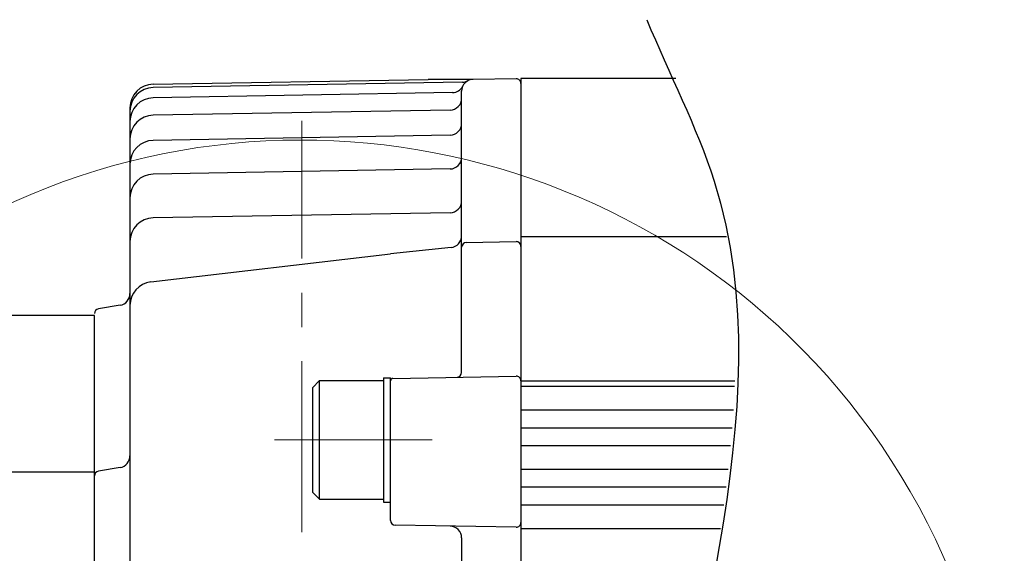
# Model space of a CAD drawing. Header units: millimetres. Extents: x 0 to 1071, y 0 to 742.
# Tile 27 of 133: x 468 to 551, y 250 to 295. Entities that reach past the tile are written whole.
import ezdxf

# ---------------------------------------------------------------- set-up
doc = ezdxf.new("R2010")
doc.units = ezdxf.units.MM
doc.header["$LTSCALE"] = 0.454724
doc.linetypes.add('CENTER', pattern=[50.8, 31.75, -6.35, 6.35, -6.35])
doc.layers.add('NoLayerName_001', color=7, linetype='Continuous')

# ---------------------------------------------------------------- blocks, each defined once
blk = doc.blocks.new('DIM_0003')
at = {"color": 3, "linetype": 'Continuous', "lineweight": 13}
blk.add_arc((59.306, 51.361), 59.306, 300, 210, dxfattribs=at)

msp = doc.modelspace()

# ---------------------------------------------------------------- linework, layer by layer
at = {"layer": 'NoLayerName_001', "color": 7, "linetype": 'Continuous', "lineweight": 25}
for p, q in [((478.841453, 289.133075), (502.03607, 289.537939)), ((504.95202, 289.302584), (478.841453, 288.846822)), ((505.861208, 289.537939), (502.03607, 289.537939)), ((509.470298, 289.592622), (505.861208, 289.537939)), ((509.876358, 289.598774), (509.876358, 160.598774)), ((522.943558, 289.598774), (509.876358, 289.598774)), ((504.099183, 288.420993), (478.841453, 287.980118)), ((504.876358, 264.788589), (504.876358, 288.538054)), ((509.876358, 289.192668), (509.876358, 160.598774)), ((476.876358, 287.13338), (476.876358, 238.916697)), ((503.89381, 286.945269), (478.841453, 286.507978)), ((503.89381, 284.821827), (478.841453, 284.384536)), ((503.89381, 281.972272), (478.841453, 281.534982)), ((503.89381, 278.276743), (478.841453, 277.839452)), ((527.218582, 276.2468), (509.876358, 276.2468)), ((503.981537, 275.338944), (498.876358, 274.798992)), ((505.269377, 275.762817), (509.469377, 275.836128)), ((478.644165, 272.434117), (498.876358, 274.798992)), ((476.040757, 270.459515), (474.210598, 270.154488)), ((473.876358, 269.598774), (460.376358, 269.598774)), ((473.876358, 238.775762), (473.876358, 269.598774)), ((498.276358, 264.348777), (498.276358, 253.848777)), ((498.276358, 264.348777), (498.876358, 264.348777)), ((498.876358, 252.299848), (498.876358, 264.348777)), ((499.072868, 264.29421), (509.469377, 264.475682)), ((492.276358, 263.498777), (492.876358, 264.098777)), ((492.276358, 263.498777), (492.276358, 254.698777)), ((492.876358, 264.098777), (498.276358, 264.098777)), ((492.876358, 254.098777), (492.876358, 264.098777)), ((527.935646, 264.065036), (509.876358, 264.065036)), ((527.91847, 263.598774), (509.876358, 263.598774)), ((527.81513, 261.598774), (509.876358, 261.598774)), ((527.708081, 260.098774), (509.876358, 260.098774)), ((527.577848, 258.598774), (509.876358, 258.598774)), ((459.876358, 256.403732), (473.876358, 256.403732)), ((476.040757, 256.764465), (474.210598, 256.459439)), ((527.371372, 256.598774), (509.876358, 256.598774)), ((492.876358, 254.098777), (492.276358, 254.698777)), ((527.194252, 255.098774), (509.876358, 255.098774)), ((492.876358, 254.098777), (498.276358, 254.098777)), ((498.276358, 253.848777), (498.876358, 253.848777)), ((527.000027, 253.598774), (509.876358, 253.598774)), ((509.469377, 251.721867), (499.269377, 251.899908)), ((526.717456, 251.598774), (509.876358, 251.598774)), ((504.876358, 250.819341), (504.876358, 239.581533))]:
    msp.add_line(p, q, dxfattribs=at)
at = {"layer": 'NoLayerName_001', "color": 4, "linetype": 'CENTER', "lineweight": 13}
for p, q in [((491.376358, 205.098774), (491.376358, 286.044131)), ((489.069878, 259.098777), (502.396595, 259.098777))]:
    msp.add_line(p, q, dxfattribs=at)
at = {"layer": 'NoLayerName_001', "color": 7, "linetype": 'Continuous', "lineweight": 25}
for centre, radius, start, end in [((505.876358, 288.538054), 1, 90.86805145, 180), ((504.934567, 290.302432), 1, 271, 298.09242942), ((509.476358, 289.192668), 0.4, 0, 90.86805145), ((478.876358, 287.13338), 2, 91, 180), ((478.876358, 286.847127), 2, 91, 180), ((504.081731, 289.420841), 1, 271, 333.8071637), ((478.876358, 285.980422), 2, 91, 180), ((503.876358, 287.945116), 1, 271, 0), ((478.876358, 284.508283), 2, 91, 180), ((503.876358, 285.821674), 1, 271, 0), ((478.876358, 282.384841), 2, 91, 180), ((503.876358, 282.97212), 1, 271, 0), ((478.876358, 279.535286), 2, 91, 180), ((503.876358, 279.27659), 1, 271, 0), ((478.876358, 275.839757), 2, 91, 180), ((503.876358, 276.333397), 1, 276.0374785, 0), ((505.276358, 275.362878), 0.4, 91, 180), ((509.476358, 275.436189), 0.4, 0, 91), ((478.876358, 270.447641), 2, 96.66686466, 180), ((475.876358, 271.445908), 1, 279.46232221, 0), ((474.276358, 269.759931), 0.4, 99.46232221, 180), ((504.476358, 264.788589), 0.4, 271, 0), ((509.476358, 264.075743), 0.4, 0, 91), ((499.076358, 264.094241), 0.2, 91, 180), ((475.876358, 257.750859), 1, 279.46232221, 0), ((474.276358, 256.064881), 0.4, 99.46232221, 180), ((499.276358, 252.299848), 0.4, 180, 269), ((509.476358, 252.121806), 0.4, 269, 0), ((503.876358, 250.819341), 1, 0, 89)]:
    msp.add_arc(centre, radius, start, end, dxfattribs=at)
msp.add_open_spline([(520.497679, 294.573526), (522.39181, 290.028658), (534.667945, 266.428364), (513.200361, 217.681595), (527.189548, 177.206747), (530.046939, 156.765385)], degree=3, knots=[0, 0, 0, 0, 14.771323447, 77.796662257, 139.716979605, 139.716979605, 139.716979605, 139.716979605], dxfattribs=at)

# ---------------------------------------------------------------- block references
at = {"layer": 'NoLayerName_001', "color": 3, "linetype": 'Continuous', "lineweight": 13}
msp.add_blockref('DIM_0003', (432.070374, 173.738251), dxfattribs=at)

doc.saveas('drawing.dxf')
